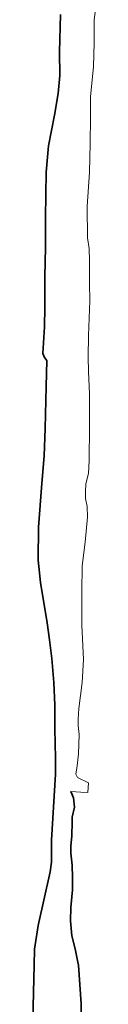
# Model space of a CAD drawing. Extents: x 154222 to 160093, y 456746 to 462495.
# Tile 180 of 256: x 158649 to 158664, y 460491 to 460711. Entities that reach past the tile are written whole.
import ezdxf

# ---------------------------------------------------------------- set-up
doc = ezdxf.new("R2010")
doc.units = 0
doc.header["$LTSCALE"] = 0.75
doc.layers.add('B-XX-GK-BESCHOEIING-G', color=252, linetype='GK-BESCHOEIING', lineweight=35)
doc.layers.add('B-XX-OG-WATER_SLOOT-GV', color=252, linetype='CONTINUOUS', lineweight=18)
doc.linetypes.add('GK-BESCHOEIING', pattern='A,30,-5,[1,NLCS.SHX,S=1,R=0,X=0,Y=0],-5', length=40)

msp = doc.modelspace()

# ---------------------------------------------------------------- linework, layer by layer
at = {"layer": 'B-XX-GK-BESCHOEIING-G'}
for points in [[(158655.936, 460711.756), (158655.714, 460703.43), (158655.764, 460698.105), (158655.439, 460694.096), (158654.616, 460689.27), (158653.261, 460682.505), (158652.773, 460676.616), (158652.639, 460666.489), (158652.619, 460659.887), (158652.445, 460653.283), (158652.484, 460646.584), (158652.413, 460642.189), (158652.003, 460636.223), (158652.356, 460635.354), (158652.883, 460634.699), (158652.762, 460628.89), (158652.507, 460619.517), (158652.33, 460613.437), (158651.804, 460607.276), (158651.029, 460597.552), (158650.936, 460590.233), (158651.469, 460585.202), (158652.954, 460576.285), (158653.46, 460572.455), (158654.008, 460568.276), (158654.484, 460562.935), (158654.649, 460557.902), (158654.699, 460552.674), (158654.796, 460546.15), (158654.797, 460542.568), (158653.954, 460527.829), (158653.969, 460525.235), (158653.924, 460522.989), (158653.627, 460520.818), (158650.948, 460508.837), (158650.147, 460503.547), (158650.094, 460499.999), (158649.419, 460472.464)], [(158660.465, 460485.726), (158660.52, 460491.4), (158659.972, 460499.999), (158659.78, 460500.68), (158659.241, 460503.669), (158658.477, 460506.528), (158658.164, 460509.867), (158658.263, 460512.83), (158658.588, 460516.801), (158658.65, 460519.531), (158658.575, 460522.28), (158658.269, 460524.989), (158658.221, 460526.615), (158658.441, 460528.765), (158658.518, 460532.019), (158658.571, 460532.948), (158659.061, 460535.197), (158658.856, 460537.248), (158658.232, 460538.67)]]:
    msp.add_lwpolyline(points, dxfattribs=at)
at = {"layer": 'B-XX-OG-WATER_SLOOT-GV'}
for points in [[(158660.465, 460485.726), (158660.52, 460491.4), (158659.972, 460499.999), (158659.78, 460500.68), (158659.241, 460503.669), (158658.477, 460506.528), (158658.164, 460509.867), (158658.263, 460512.83), (158658.588, 460516.801), (158658.65, 460519.531), (158658.575, 460522.28), (158658.269, 460524.989), (158658.221, 460526.615), (158658.44, 460528.765), (158658.518, 460532.019), (158658.571, 460532.948), (158659.061, 460535.197), (158658.856, 460537.248), (158658.232, 460538.67), (158660.454, 460538.538), (158662.059, 460538.443), (158662.19, 460540.654), (158659.761, 460541.802), (158659.334, 460542.581), (158659.665, 460544.436), (158659.94, 460547.052), (158660.128, 460551.409), (158659.884, 460553.421), (158659.876, 460554.815), (158660.017, 460557.197), (158660.777, 460562.991), (158661.056, 460568.065), (158660.683, 460575.711), (158660.684, 460578.828), (158660.716, 460583.262), (158660.76, 460588.858), (158661.149, 460591.881), (158661.446, 460594.225), (158661.936, 460599.785), (158661.903, 460602.127), (158661.505, 460603.945), (158661.495, 460605.533), (158661.583, 460607.179), (158662.15, 460609.525), (158662.307, 460612.43), (158662.398, 460619.962), (158662.375, 460627.223), (158662.21, 460632.198), (158662.133, 460635.431), (158662.144, 460640.271), (158662.448, 460647.94), (158662.405, 460651.812), (158662.41, 460654.387), (158662.415, 460656.846), (158662.36, 460659.615), (158661.959, 460661.955), (158661.879, 460668.944), (158662.435, 460676.595), (158662.533, 460683.004), (158662.654, 460688.794), (158662.588, 460693.421), (158663.284, 460700.105), (158663.447, 460705.392), (158663.43, 460708.218), (158663.417, 460710.445), (158664.027, 460715.502)], [(158655.936, 460711.756), (158655.714, 460703.43), (158655.764, 460698.106), (158655.439, 460694.096), (158654.616, 460689.27), (158653.261, 460682.505), (158652.773, 460676.616), (158652.639, 460666.489), (158652.619, 460659.887), (158652.445, 460653.283), (158652.484, 460646.584), (158652.413, 460642.189), (158652.003, 460636.223), (158652.356, 460635.354), (158652.883, 460634.699), (158652.762, 460628.89), (158652.507, 460619.517), (158652.33, 460613.437), (158651.804, 460607.277), (158651.029, 460597.552), (158650.936, 460590.233), (158651.166, 460588.059), (158651.469, 460585.202), (158652.954, 460576.285), (158653.46, 460572.455), (158654.008, 460568.276), (158654.484, 460562.935), (158654.649, 460557.902), (158654.699, 460552.674), (158654.796, 460546.15), (158654.797, 460542.568), (158654.587, 460538.886), (158653.954, 460527.829), (158653.969, 460525.235), (158653.924, 460522.989), (158653.627, 460520.818), (158650.948, 460508.837), (158650.147, 460503.547), (158650.094, 460499.999), (158649.419, 460472.464)]]:
    msp.add_lwpolyline(points, dxfattribs=at)

doc.saveas('drawing.dxf')
